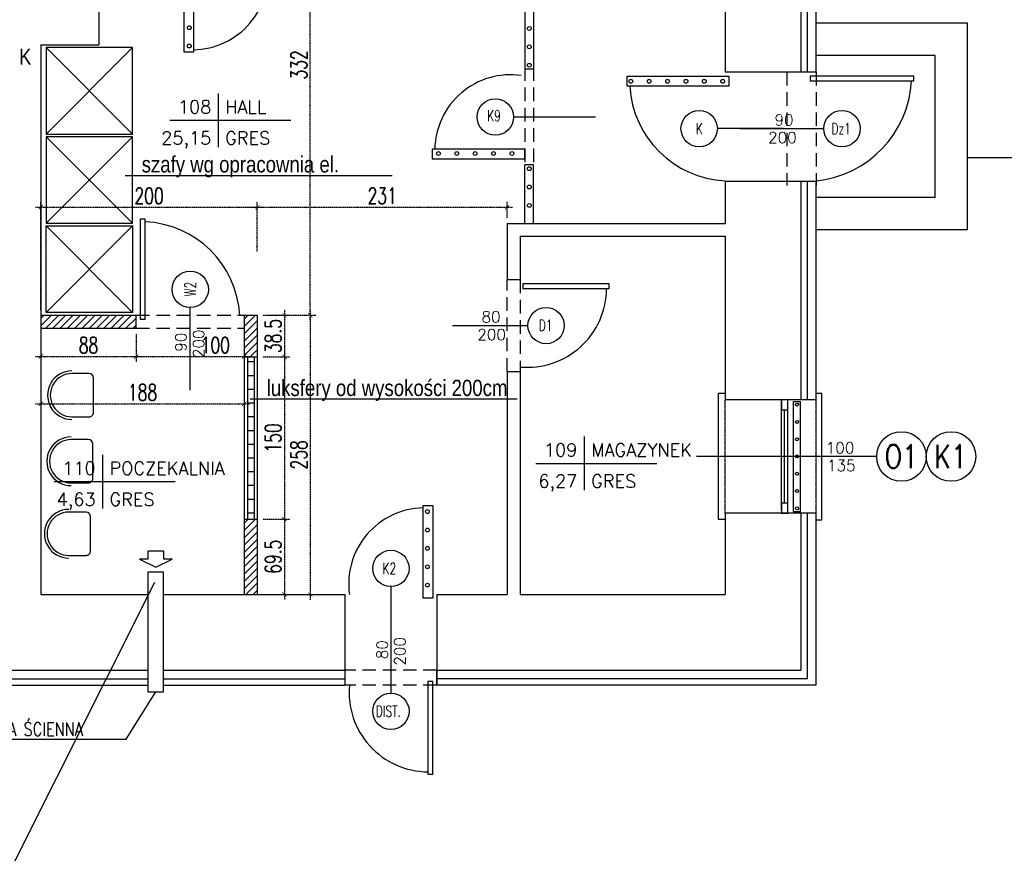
# Model space of a CAD drawing. Header units: millimetres. Extents: x 50026 to 146998, y 1038179 to 1573505.
# Tile 36 of 122: x 60335 to 61245, y 1038827 to 1039597. Entities that reach past the tile are written whole.
import ezdxf
from ezdxf.enums import TextEntityAlignment as Align

# ---------------------------------------------------------------- set-up
doc = ezdxf.new("R2010")
doc.units = ezdxf.units.MM
doc.header["$LTSCALE"] = 0.025
doc.linetypes.add('DASHED', pattern=[15, 10, -5])
doc.linetypes.add('HIDDEN', pattern=[0.375, 0.25, -0.125])
for name, color, linetype in [('2D-MEBLE', 3, 'Continuous'), ('2D-WYMIARY', 2, 'Continuous'), ('_w- koty', 7, 'Continuous'), ('INNE', 3, 'Continuous'), ('kanalizacja', 16, 'Continuous'), ('kraty', 5, 'Continuous'), ('NAPISY', 2, 'Continuous'), ('ocieplenie', 8, 'Continuous'), ('OKNA OPISY', 7, 'Continuous'), ('OKNO', 2, 'Continuous'), ('opis pomieszczen', 2, 'Continuous'), ('OTWORY', 3, 'Continuous'), ('parapet', 5, 'Continuous'), ('SCIANY', 5, 'Continuous'), ('szrafy', 8, 'Continuous'), ('wentylacja', 3, 'Continuous'), ('zA_DRZWI', 7, 'Continuous'), ('zA_DRZWI OPISY', 7, 'Continuous'), ('zA_okna opisy', 7, 'Continuous'), ('ściany', 5, 'Continuous')]:
    doc.layers.add(name, color=color, linetype=linetype)
doc.styles.add('ROMANS', font='romans.shx', dxfattribs={"width": 0.7})
doc.styles.get("Standard").update_dxf_attribs({"font": 'ARIALN.TTF'})
doc.styles.add('STYLE1', font='romans.shx', dxfattribs={"height": 10})
doc.linetypes.add('BATTING', pattern='A,0.00254,-2.54,[134,ltypeshp.shx,S=2.54,R=0,X=-2.54,Y=0],-5.08,[134,ltypeshp.shx,S=2.54,R=180,X=2.54,Y=0],-2.54', length=10.16254)
doc.dimstyles.new('SIL', dxfattribs={"dimtxt": 15, "dimasz": 4, "dimexe": 5, "dimexo": 5, "dimgap": 3, "dimtad": 1, "dimdec": 4, "dimrnd": 0.5, "dimdsep": 46, "dimtxsty": 'ROMANS', "dimblk1": 'ARCHTICK', "dimblk2": 'ARCHTICK', "dimsah": 1, "dimcen": 5, "dimdle": 5, "dimclrd": 1, "dimclre": 1, "dimclrt": 2, "dimadec": 1, "dimazin": 0, "dimtfac": 0.013333, "dimtdec": 4, "dimtix": 1, "dimtmove": 0, "dimatfit": 3, "dimldrblk": 'ARCHTICK', "dimfxl": 0, "dimtolj": 1, "dimtzin": 0, "dimarcsym": 0})

# ---------------------------------------------------------------- blocks, each defined once
blk = doc.blocks.new('tabela-pow')
at = {"layer": '2D-WYMIARY', "ltscale": 10}
for p, q in [((0, 24.8), (0, -24.8)), ((-44.8, 0), (67.2, 0))]:
    blk.add_line(p, q, dxfattribs=at)
at = {"layer": '2D-WYMIARY', "ltscale": 10, "style": 'STYLE1', "width": 0.7}
for tag, p in [('NR', (-6.4, 6.4)), ('POW', (-6.4, -22.4))]:
    blk.add_attdef(tag, text='', height=16, rotation=360, dxfattribs=at).set_placement(p, align=Align.RIGHT)
for tag, p in [('NAZWA', (6.4, 6.4)), ('POSADZKA', (6.4, -22.4))]:
    blk.add_attdef(tag, p, '', height=16, rotation=360, dxfattribs=at)
blk = doc.blocks.new('_ArchTick')
at = {"color": 0, "linetype": 'ByBlock', "const_width": 0.15}
blk.add_lwpolyline([(-0.5, -0.5), (0.5, 0.5)], dxfattribs=at)
blk = doc.blocks.new('*D51')
at = {"layer": 'Defpoints', "color": 0, "linetype": 'DASHED'}
for p in [(60554.15, 1039324.03), (60554.15, 1039285.63), (60579.33, 1039285.63)]:
    blk.add_point(p, dxfattribs=at)
at = {"layer": 'NAPISY', "color": 1, "linetype": 'DASHED', "lineweight": -2}
for p, q in [((60559.15, 1039324.03), (60584.33, 1039324.03)), ((60579.33, 1039329.03), (60579.33, 1039280.63)), ((60559.15, 1039285.63), (60584.33, 1039285.63))]:
    blk.add_line(p, q, dxfattribs=at)
at = {"layer": 'NAPISY', "color": 1, "linetype": 'DASHED', "lineweight": -2, "xscale": 4, "yscale": 4, "zscale": 4}
for p, rotation in [((60579.33, 1039324.03), 90), ((60579.33, 1039285.63), 270)]:
    blk.add_blockref('_ArchTick', p, dxfattribs=dict(at, rotation=rotation))
at = {"layer": 'NAPISY', "color": 2, "linetype": 'DASHED', "insert": (60568.83, 1039304.83), "char_height": 15, "attachment_point": 5, "rotation": 90, "style": 'ROMANS'}
blk.add_mtext('\\A1;38.5', dxfattribs=at)
blk = doc.blocks.new('*D52')
at = {"layer": 'Defpoints', "color": 0, "linetype": 'DASHED'}
for p in [(60554.15, 1039285.63), (60554.15, 1039135.63), (60579.33, 1039135.63)]:
    blk.add_point(p, dxfattribs=at)
at = {"layer": 'NAPISY', "color": 1, "linetype": 'DASHED', "lineweight": -2}
for p, q in [((60579.33, 1039290.63), (60579.33, 1039130.63)), ((60559.15, 1039285.63), (60584.33, 1039285.63)), ((60559.15, 1039135.63), (60584.33, 1039135.63))]:
    blk.add_line(p, q, dxfattribs=at)
at = {"layer": 'NAPISY', "color": 1, "linetype": 'DASHED', "lineweight": -2, "xscale": 4, "yscale": 4, "zscale": 4}
for p, rotation in [((60579.33, 1039285.63), 90), ((60579.33, 1039135.63), 270)]:
    blk.add_blockref('_ArchTick', p, dxfattribs=dict(at, rotation=rotation))
at = {"layer": 'NAPISY', "color": 2, "linetype": 'DASHED', "insert": (60568.83, 1039210.63), "char_height": 15, "attachment_point": 5, "rotation": 90, "style": 'ROMANS'}
blk.add_mtext('\\A1;150', dxfattribs=at)
blk = doc.blocks.new('*D53')
at = {"layer": 'Defpoints', "color": 0, "linetype": 'DASHED'}
for p in [(60554.15, 1039135.63), (60563.06, 1039066.03), (60579.33, 1039066.03)]:
    blk.add_point(p, dxfattribs=at)
at = {"layer": 'NAPISY', "color": 1, "linetype": 'DASHED', "lineweight": -2}
for p, q in [((60559.15, 1039135.63), (60584.33, 1039135.63)), ((60579.33, 1039140.63), (60579.33, 1039061.03)), ((60568.06, 1039066.03), (60584.33, 1039066.03))]:
    blk.add_line(p, q, dxfattribs=at)
at = {"layer": 'NAPISY', "color": 1, "linetype": 'DASHED', "lineweight": -2, "xscale": 4, "yscale": 4, "zscale": 4}
for p, rotation in [((60579.33, 1039135.63), 90), ((60579.33, 1039066.03), 270)]:
    blk.add_blockref('_ArchTick', p, dxfattribs=dict(at, rotation=rotation))
at = {"layer": 'NAPISY', "color": 2, "linetype": 'DASHED', "insert": (60568.83, 1039100.83), "char_height": 15, "attachment_point": 5, "rotation": 90, "style": 'ROMANS'}
blk.add_mtext('\\A1;69.5', dxfattribs=at)
blk = doc.blocks.new('*D54')
at = {"layer": 'Defpoints', "color": 0, "linetype": 'DASHED'}
for p in [(60559.15, 1039324.03), (60554.15, 1039066.03), (60603.18, 1039066.03)]:
    blk.add_point(p, dxfattribs=at)
at = {"layer": 'NAPISY', "color": 1, "linetype": 'DASHED', "lineweight": -2}
for p, q in [((60564.15, 1039324.03), (60608.18, 1039324.03)), ((60603.18, 1039329.03), (60603.18, 1039061.03)), ((60559.15, 1039066.03), (60608.18, 1039066.03))]:
    blk.add_line(p, q, dxfattribs=at)
at = {"layer": 'NAPISY', "color": 1, "linetype": 'DASHED', "lineweight": -2, "xscale": 4, "yscale": 4, "zscale": 4}
for p, rotation in [((60603.18, 1039324.03), 90), ((60603.18, 1039066.03), 270)]:
    blk.add_blockref('_ArchTick', p, dxfattribs=dict(at, rotation=rotation))
at = {"layer": 'NAPISY', "color": 2, "linetype": 'DASHED', "insert": (60592.68, 1039195.03), "char_height": 15, "attachment_point": 5, "rotation": 90, "style": 'ROMANS'}
blk.add_mtext('\\A1;258', dxfattribs=at)
blk = doc.blocks.new('*D55')
at = {"layer": 'Defpoints', "color": 0, "linetype": 'DASHED'}
for p in [(60354.15, 1039312.03), (60442.15, 1039312.03), (60442.15, 1039285.96)]:
    blk.add_point(p, dxfattribs=at)
at = {"layer": 'NAPISY', "color": 1, "linetype": 'DASHED', "lineweight": -2}
for p, q in [((60354.15, 1039307.03), (60354.15, 1039280.96)), ((60442.15, 1039307.03), (60442.15, 1039280.96)), ((60349.15, 1039285.96), (60447.15, 1039285.96))]:
    blk.add_line(p, q, dxfattribs=at)
at = {"layer": 'NAPISY', "color": 1, "linetype": 'DASHED', "lineweight": -2, "xscale": 4, "yscale": 4, "zscale": 4, "rotation": 180}
blk.add_blockref('_ArchTick', (60354.15, 1039285.96), dxfattribs=at)
at = {"layer": 'NAPISY', "color": 1, "linetype": 'DASHED', "lineweight": -2, "xscale": 4, "yscale": 4, "zscale": 4}
blk.add_blockref('_ArchTick', (60442.15, 1039285.96), dxfattribs=at)
at = {"layer": 'NAPISY', "color": 2, "linetype": 'DASHED', "insert": (60398.15, 1039296.46), "char_height": 15, "attachment_point": 5, "style": 'ROMANS'}
blk.add_mtext('\\A1;88', dxfattribs=at)
blk = doc.blocks.new('*D56')
at = {"layer": 'Defpoints', "color": 0, "linetype": 'DASHED'}
for p in [(60442.15, 1039312.03), (60542.15, 1039312.03), (60542.15, 1039285.96)]:
    blk.add_point(p, dxfattribs=at)
at = {"layer": 'NAPISY', "color": 1, "linetype": 'DASHED', "lineweight": -2}
for p, q in [((60442.15, 1039307.03), (60442.15, 1039280.96)), ((60542.15, 1039307.03), (60542.15, 1039280.96)), ((60437.15, 1039285.96), (60547.15, 1039285.96))]:
    blk.add_line(p, q, dxfattribs=at)
at = {"layer": 'NAPISY', "color": 1, "linetype": 'DASHED', "lineweight": -2, "xscale": 4, "yscale": 4, "zscale": 4, "rotation": 180}
blk.add_blockref('_ArchTick', (60442.15, 1039285.96), dxfattribs=at)
at = {"layer": 'NAPISY', "color": 1, "linetype": 'DASHED', "lineweight": -2, "xscale": 4, "yscale": 4, "zscale": 4}
blk.add_blockref('_ArchTick', (60542.15, 1039285.96), dxfattribs=at)
at = {"layer": 'NAPISY', "color": 2, "linetype": 'DASHED', "insert": (60515.36, 1039296.46), "char_height": 15, "attachment_point": 5, "style": 'ROMANS'}
blk.add_mtext('\\A1;100', dxfattribs=at)
blk = doc.blocks.new('*D38')
at = {"layer": 'Defpoints', "color": 0, "linetype": 'DASHED'}
for p in [(60354.15, 1039268.76), (60542.15, 1039257.32), (60542.15, 1039242.26)]:
    blk.add_point(p, dxfattribs=at)
at = {"layer": 'NAPISY', "color": 1, "linetype": 'DASHED', "lineweight": -2}
for p, q in [((60354.15, 1039263.76), (60354.15, 1039237.26)), ((60542.15, 1039252.32), (60542.15, 1039237.26)), ((60349.15, 1039242.26), (60547.15, 1039242.26))]:
    blk.add_line(p, q, dxfattribs=at)
at = {"layer": 'NAPISY', "color": 1, "linetype": 'DASHED', "lineweight": -2, "xscale": 4, "yscale": 4, "zscale": 4, "rotation": 180}
blk.add_blockref('_ArchTick', (60354.15, 1039242.26), dxfattribs=at)
at = {"layer": 'NAPISY', "color": 1, "linetype": 'DASHED', "lineweight": -2, "xscale": 4, "yscale": 4, "zscale": 4}
blk.add_blockref('_ArchTick', (60542.15, 1039242.26), dxfattribs=at)
at = {"layer": 'NAPISY', "color": 2, "linetype": 'DASHED', "insert": (60448.15, 1039252.76), "char_height": 15, "attachment_point": 5, "style": 'ROMANS'}
blk.add_mtext('\\A1;188', dxfattribs=at)
blk = doc.blocks.new('*D40')
at = {"layer": 'Defpoints', "color": 0, "linetype": 'DASHED'}
for p in [(60554.15, 1039423.94), (60554.15, 1039378.03), (60354.15, 1039324.03)]:
    blk.add_point(p, dxfattribs=at)
at = {"layer": 'NAPISY', "color": 1, "linetype": 'DASHED', "lineweight": -2}
for p, q in [((60349.15, 1039423.94), (60559.15, 1039423.94)), ((60354.15, 1039329.03), (60354.15, 1039428.94)), ((60554.15, 1039383.03), (60554.15, 1039428.94))]:
    blk.add_line(p, q, dxfattribs=at)
at = {"layer": 'NAPISY', "color": 1, "linetype": 'DASHED', "lineweight": -2, "xscale": 4, "yscale": 4, "zscale": 4, "rotation": 180}
blk.add_blockref('_ArchTick', (60354.15, 1039423.94), dxfattribs=at)
at = {"layer": 'NAPISY', "color": 1, "linetype": 'DASHED', "lineweight": -2, "xscale": 4, "yscale": 4, "zscale": 4}
blk.add_blockref('_ArchTick', (60554.15, 1039423.94), dxfattribs=at)
at = {"layer": 'NAPISY', "color": 2, "linetype": 'DASHED', "insert": (60454.15, 1039434.44), "char_height": 15, "attachment_point": 5, "style": 'ROMANS'}
blk.add_mtext('\\A1;200', dxfattribs=at)
blk = doc.blocks.new('*D39')
at = {"layer": 'Defpoints', "color": 0, "linetype": 'DASHED'}
for p in [(60785.15, 1039423.94), (60785.15, 1039409.03), (60554.15, 1039378.03)]:
    blk.add_point(p, dxfattribs=at)
at = {"layer": 'NAPISY', "color": 1, "linetype": 'DASHED', "lineweight": -2}
for p, q in [((60549.15, 1039423.94), (60790.15, 1039423.94)), ((60554.15, 1039383.03), (60554.15, 1039428.94)), ((60785.15, 1039414.03), (60785.15, 1039428.94))]:
    blk.add_line(p, q, dxfattribs=at)
at = {"layer": 'NAPISY', "color": 1, "linetype": 'DASHED', "lineweight": -2, "xscale": 4, "yscale": 4, "zscale": 4, "rotation": 180}
blk.add_blockref('_ArchTick', (60554.15, 1039423.94), dxfattribs=at)
at = {"layer": 'NAPISY', "color": 1, "linetype": 'DASHED', "lineweight": -2, "xscale": 4, "yscale": 4, "zscale": 4}
blk.add_blockref('_ArchTick', (60785.15, 1039423.94), dxfattribs=at)
at = {"layer": 'NAPISY', "color": 2, "linetype": 'DASHED', "insert": (60669.65, 1039434.44), "char_height": 15, "attachment_point": 5, "style": 'ROMANS'}
blk.add_mtext('\\A1;231', dxfattribs=at)
blk = doc.blocks.new('*D41')
at = {"layer": 'Defpoints', "color": 0, "linetype": 'DASHED'}
for p in [(60572.62, 1039656.03), (60603.18, 1039656.03), (60559.15, 1039324.03)]:
    blk.add_point(p, dxfattribs=at)
at = {"layer": 'NAPISY', "color": 1, "linetype": 'DASHED', "lineweight": -2}
for p, q in [((60603.18, 1039319.03), (60603.18, 1039661.03)), ((60577.62, 1039656.03), (60608.18, 1039656.03)), ((60564.15, 1039324.03), (60608.18, 1039324.03))]:
    blk.add_line(p, q, dxfattribs=at)
at = {"layer": 'NAPISY', "color": 1, "linetype": 'DASHED', "lineweight": -2, "xscale": 4, "yscale": 4, "zscale": 4}
for p, rotation in [((60603.18, 1039656.03), 90), ((60603.18, 1039324.03), 270)]:
    blk.add_blockref('_ArchTick', p, dxfattribs=dict(at, rotation=rotation))
at = {"layer": 'NAPISY', "color": 2, "linetype": 'DASHED', "insert": (60592.68, 1039555.4), "char_height": 15, "attachment_point": 5, "rotation": 90, "style": 'ROMANS'}
blk.add_mtext('\\A1;332', dxfattribs=at)

msp = doc.modelspace()

# ---------------------------------------------------------------- hatches: boundary and pattern name
at = {"layer": 'szrafy'}
h = msp.add_hatch(dxfattribs=at)
h.set_pattern_fill('LINE', color=24, scale=1.5, angle=45, style=0)
h.paths.add_polyline_path([(60554.154, 1039135.63203), (60542.154, 1039135.63203), (60542.154, 1039066.02916), (60554.154, 1039066.02916)])
h.paths.add_polyline_path([(60554.154, 1039324.02916), (60542.154, 1039324.02916), (60542.154, 1039285.63203), (60554.154, 1039285.63203)])
h.paths.add_polyline_path([(60442.154, 1039324.02916), (60354.154, 1039324.02916), (60354.154, 1039312.02916), (60442.154, 1039312.02916)])
h = msp.add_hatch(dxfattribs=at)
h.set_pattern_fill('LINE', color=152, scale=4, style=0)
h.set_pattern_definition([(0, (2382.067, 520295.683), (0, 12.7), [])])
h.paths.add_polyline_path([(60551.154, 1039283.04372), (60545.154, 1039283.04372), (60545.154, 1039133.04372), (60551.154, 1039133.04372)])

# ---------------------------------------------------------------- linework, layer by layer
at = {"color": 1}
for p, q in [((60358.89982, 1039491.50752), (60438.89982, 1039571.50752)), ((60358.89982, 1039571.50752), (60438.89982, 1039491.50752)), ((60358.89982, 1039409.05352), (60438.89982, 1039489.05352)), ((60358.89982, 1039489.05352), (60438.89982, 1039409.05352)), ((60358.89982, 1039406.59952), (60438.89982, 1039326.59952)), ((60358.89982, 1039326.59952), (60438.89982, 1039406.59952))]:
    msp.add_line(p, q, dxfattribs=at)
at = {"color": 2, "ltscale": 50}
for points in [[(60358.89982, 1039491.50752), (60438.89982, 1039491.50752), (60438.89982, 1039571.50752), (60358.89982, 1039571.50752)], [(60358.89982, 1039409.05352), (60438.89982, 1039409.05352), (60438.89982, 1039489.05352), (60358.89982, 1039489.05352)], [(60358.89982, 1039406.59952), (60438.89982, 1039406.59952), (60438.89982, 1039326.59952), (60358.89982, 1039326.59952)]]:
    msp.add_lwpolyline(points, close=True, dxfattribs=at)
at = {"layer": '2D-MEBLE', "color": 94}
for p, q in [((60398.8301, 1039270.2237), (60382.8301, 1039270.21209)), ((60402.85622, 1039234.22661), (60402.833, 1039266.2266)), ((60382.85913, 1039230.2121), (60398.85912, 1039230.22371)), ((60398.10334, 1039209.09355), (60382.10334, 1039209.08194)), ((60402.12946, 1039173.09646), (60402.10624, 1039205.09645)), ((60382.13237, 1039169.08195), (60398.13237, 1039169.09356)), ((60395.89229, 1039142.10991), (60379.89229, 1039142.0983)), ((60399.91841, 1039106.11282), (60399.89519, 1039138.11281)), ((60379.92132, 1039102.09831), (60395.92131, 1039102.10992))]:
    msp.add_line(p, q, dxfattribs=at)
for centre, radius, start, end in [((60382.84461, 1039250.21209), 22.5, 90.04157536, 270.04157536), ((60382.84461, 1039250.21209), 20, 90.04157536, 270.04157536), ((60398.833, 1039266.2237), 4, 0.04157537, 90.04157536), ((60398.85622, 1039234.22371), 4, 270.04157536, 0.04157537), ((60382.11786, 1039189.08194), 22.5, 90.04157536, 270.04157536), ((60382.11786, 1039189.08194), 20, 90.04157536, 270.04157536), ((60398.10624, 1039205.09355), 4, 0.04157537, 90.04157536), ((60398.12946, 1039173.09356), 4, 270.04157536, 0.04157537), ((60379.90681, 1039122.0983), 22.5, 90.04157536, 270.04157536), ((60379.90681, 1039122.0983), 20, 90.04157536, 270.04157536), ((60395.89519, 1039138.10991), 4, 0.04157537, 90.04157536), ((60395.91841, 1039106.10992), 4, 270.04157536, 0.04157537)]:
    msp.add_arc(centre, radius, start, end, dxfattribs=at)
at = {"layer": '_w- koty', "color": 1, "linetype": 'ByBlock'}
for p, q in [((60322.21693, 1038803.91335), (60459.47395, 1039077.39316)), ((60432.89431, 1038932.41473), (60460.3864, 1038976.09682)), ((60247.29516, 1038932.41473), (60432.89431, 1038932.41473))]:
    msp.add_line(p, q, dxfattribs=at)
at = {"layer": 'INNE', "color": 94, "linetype": 'Continuous'}
msp.add_polyline3d([(60452.8864, 1039106.16729, 0), (60452.8864, 1039098.66729, 0), (60445.3864, 1039098.66729, 0), (60460.3864, 1039091.16729, 0), (60475.3864, 1039098.66729, 0), (60467.8864, 1039098.66729, 0), (60467.8864, 1039106.16729, 0), (60452.8864, 1039106.16729, 0)], dxfattribs=at)
at = {"layer": 'kraty', "color": 2}
for p, q in [((60801.62472, 1039668.52916), (60801.62472, 1039551.49261)), ((60809.62472, 1039668.52916), (60809.62472, 1039551.49261)), ((60809.62472, 1039551.49261), (60801.62472, 1039551.49261)), ((60801.62472, 1039409.52916), (60801.62472, 1039463.21335)), ((60809.62472, 1039463.21335), (60801.62472, 1039463.21335)), ((60809.62472, 1039409.52916), (60809.62472, 1039463.21335))]:
    msp.add_line(p, q, dxfattribs=at)
at = {"layer": 'kraty', "color": 1, "linetype": 'HIDDEN', "ltscale": 2000}
for p, q in [((60801.62472, 1039553.21335), (60801.62472, 1039463.21335)), ((60809.62472, 1039553.21335), (60809.62472, 1039463.21335))]:
    msp.add_line(p, q, dxfattribs=at)
at = {"layer": 'kraty', "color": 7}
for p, q in [((61049.86447, 1039142.71303), (61049.86447, 1039244.34529)), ((61049.86447, 1039244.34529), (61056.26447, 1039244.34529)), ((61056.26447, 1039142.71303), (61056.26447, 1039244.34529)), ((61049.86447, 1039142.71303), (61056.26447, 1039142.71303))]:
    msp.add_line(p, q, dxfattribs=at)
for centre, radius in [((60491.34702, 1039589.84798), 1.73947), ((60805.62472, 1039589.10557), 1.73947), ((60491.34702, 1039572.87362), 1.73947), ((60805.62472, 1039572.13122), 1.73947), ((60805.62472, 1039555.15687), 1.73947), ((60899.47771, 1039540.30686), 1.73947), ((60916.45206, 1039540.30686), 1.73947), ((60933.42642, 1039540.30686), 1.73947), ((60950.40077, 1039540.30686), 1.73947), ((60967.37512, 1039540.30686), 1.73947), ((60984.34948, 1039540.30686), 1.73947), ((60721.6574, 1039473.57528), 1.73947), ((60738.63176, 1039473.57528), 1.73947), ((60755.60611, 1039473.57528), 1.73947), ((60772.58047, 1039473.57528), 1.73947), ((60789.55482, 1039473.57528), 1.73947), ((60805.62472, 1039459.54909), 1.73947), ((60805.62472, 1039442.57473), 1.73947), ((60805.62472, 1039425.60038), 1.73947), ((61053.06447, 1039241.49149), 1.39158), ((61053.06447, 1039225.50404), 1.39158), ((61053.06447, 1039209.5166), 1.39158), ((61053.06447, 1039193.52916), 1.39158), ((61053.06447, 1039177.54172), 1.39158), ((61053.06447, 1039161.55427), 1.39158), ((60711.4317, 1039142.54461), 1.73947), ((61053.06447, 1039145.56683), 1.39158), ((60711.4317, 1039125.57025), 1.73947), ((60711.4317, 1039108.5959), 1.73947), ((60711.4317, 1039091.62155), 1.73947), ((60711.4317, 1039074.64719), 1.73947)]:
    msp.add_circle(centre, radius, dxfattribs=at)
at = {"layer": 'NAPISY', "linetype": 'Continuous', "ltscale": 0.2}
msp.add_line((61210.62472, 1039469.9455), (62086.63783, 1039466.95196), dxfattribs=at)
at = {"layer": 'NAPISY', "color": 1}
for p, q in [((60432.0952, 1039453.313), (60678.96556, 1039453.313)), ((60547.63675, 1039246.67257), (60794.50711, 1039246.67257))]:
    msp.add_line(p, q, dxfattribs=at)
at = {"layer": 'ocieplenie', "linetype": 'BATTING', "ltscale": 20}
for p, q in [((61062.62472, 1039549.02916), (61062.62472, 1039756.02916)), ((61062.62472, 1039246.02916), (61062.62472, 1039448.02916)), ((61062.62472, 1038988.02916), (61062.62472, 1039141.02916)), ((60247.62472, 1038988.02916), (60453.3864, 1038988.02916)), ((60467.3864, 1038988.02916), (60635.154, 1038988.02916)), ((61062.62472, 1038988.02916), (60720.154, 1038988.02916))]:
    msp.add_line(p, q, dxfattribs=at)
at = {"layer": 'OKNA OPISY'}
msp.add_line((61126.69282, 1039193.52916), (60960.09198, 1039193.52916), dxfattribs=at)
at = {"layer": 'OKNO', "color": 1}
for p, q in [((61038.62472, 1039143.99905), (61038.62472, 1039246.02916)), ((61044.62472, 1039143.99905), (61044.62472, 1039246.02916)), ((61041.62472, 1039150.5093), (61041.62472, 1039236.54902))]:
    msp.add_line(p, q, dxfattribs=at)
at = {"layer": 'OKNO', "color": 2}
for points in [[(61044.62472, 1039246.02916), (61038.62472, 1039246.02916), (61038.62472, 1039236.54902), (61044.62472, 1039236.54902)], [(61044.62472, 1039150.5093), (61038.62472, 1039150.5093), (61038.62472, 1039141.02916), (61044.62472, 1039141.02916)]]:
    msp.add_lwpolyline(points, close=True, dxfattribs=at)
at = {"layer": 'OTWORY', "color": 7, "linetype": 'HIDDEN'}
for p, q in [((60986.62472, 1039141.02916), (60986.62472, 1039246.02916)), ((61070.62472, 1039141.02916), (61070.62472, 1039246.02916))]:
    msp.add_line(p, q, dxfattribs=at)
at = {"layer": 'parapet', "color": 2}
for p, q in [((60986.62472, 1039251.82275), (60980.4232, 1039251.82275)), ((60980.4232, 1039135.23557), (60980.4232, 1039251.82275)), ((61070.62472, 1039252.02916), (61076.11698, 1039252.02916)), ((61076.11698, 1039135.02916), (61076.11698, 1039252.02916)), ((60986.62472, 1039135.23557), (60980.4232, 1039135.23557)), ((61070.62472, 1039135.02916), (61076.11698, 1039135.02916))]:
    msp.add_line(p, q, dxfattribs=at)
at = {"layer": 'SCIANY', "color": 1, "linetype": 'HIDDEN', "ltscale": 2000}
for p, q in [((61043.62472, 1039549.02916), (61043.62472, 1039444.02916)), ((61070.62472, 1039549.02916), (61070.62472, 1039444.02916)), ((60785.154, 1039272.02916), (60785.154, 1039357.02916)), ((60797.154, 1039357.02916), (60797.154, 1039272.02916)), ((60442.154, 1039324.02916), (60542.154, 1039324.02916)), ((60442.154, 1039312.02916), (60542.154, 1039312.02916)), ((60720.154, 1038996.02916), (60635.154, 1038996.02916)), ((60720.154, 1038982.02916), (60635.154, 1038982.02916))]:
    msp.add_line(p, q, dxfattribs=at)
at = {"layer": 'SCIANY'}
for p, q in [((60542.154, 1039285.63203), (60554.154, 1039285.63203)), ((60542.154, 1039135.63203), (60554.154, 1039135.63203))]:
    msp.add_line(p, q, dxfattribs=at)
at = {"layer": 'wentylacja', "color": 94}
for p, q in [((60453.3864, 1038976.09682), (60453.3864, 1039086.79565)), ((60453.3864, 1039086.79565), (60467.3864, 1039086.79565)), ((60467.3864, 1038976.09682), (60467.3864, 1039086.79565)), ((60453.3864, 1038976.09682), (60467.3864, 1038976.09682))]:
    msp.add_line(p, q, dxfattribs=at)
at = {"layer": 'zA_DRZWI', "color": 2, "linetype": 'Continuous'}
for points in [[(60486.46292, 1039652.84094), (60495.28059, 1039652.84094), (60495.28059, 1039567.14652), (60486.46292, 1039567.14652)], [(60990.07658, 1039545.19096), (60990.07658, 1039535.69267), (60896.09692, 1039535.69267), (60896.09692, 1039545.19096)], [(61065.17285, 1039545.19096), (61065.17285, 1039540.7477), (61161.15252, 1039540.7477), (61161.15252, 1039545.19096)], [(60801.62472, 1039468.69118), (60801.62472, 1039477.50885), (60715.9303, 1039477.50885), (60715.9303, 1039468.69118)], [(60445.9922, 1039320.57729), (60450.43546, 1039320.57729), (60450.43546, 1039412.79758), (60445.9922, 1039412.79758)], [(60799.70214, 1039353.19096), (60799.70214, 1039348.7477), (60879.39656, 1039348.7477), (60879.39656, 1039353.19096)], [(60716.3158, 1039062.57729), (60707.49813, 1039062.57729), (60707.49813, 1039148.27171), (60716.3158, 1039148.27171)], [(60716.3158, 1038985.48102), (60711.87254, 1038985.48102), (60711.87254, 1038899.7866), (60716.3158, 1038899.7866)]]:
    msp.add_lwpolyline(points, close=True, dxfattribs=at)
at = {"layer": 'zA_DRZWI', "color": 1, "linetype": 'Continuous', "ltscale": 15}
for centre, radius, start, end in [((60494.03984, 1039639.51539), 70.07204, 271.01457626, 8.10036674), ((60788.29917, 1039476.2681), 70.07204, 81.89963326, 178.98542374), ((60991.5225, 1039541.4053), 93.29284, 183.51060713, 266.99064397), ((61060.88274, 1039545.85098), 98.09481, 275.69954838, 357.0179001), ((60446.36653, 1039318.8587), 91.72136, 3.23155516, 87.45741552), ((60803.771, 1039349.26147), 73.31954, 264.82208271, 359.59851272), ((60708.73888, 1039075.90284), 70.07204, 91.01457626, 188.10036674), ((60712.38631, 1038975.41216), 73.31954, 174.82208271, 269.59851272)]:
    msp.add_arc(centre, radius, start, end, dxfattribs=at)
at = {"layer": 'zA_DRZWI OPISY', "color": 7, "linetype": 'Continuous'}
for p, q in [((60790.98297, 1039507.35298), (60866.73182, 1039507.35298)), ((61040.18368, 1039496.52916), (60979.43483, 1039496.52916)), ((61000.06575, 1039496.52916), (61077.8146, 1039496.52916)), ((60492.154, 1039254.97019), (60492.154, 1039331.21904)), ((60734.59504, 1039314.52916), (60804.34389, 1039314.52916)), ((60677.654, 1039073.21904), (60677.654, 1039012.47019)), ((60677.654, 1039037.58812), (60677.654, 1038974.83927))]:
    msp.add_line(p, q, dxfattribs=at)
at = {"layer": 'zA_DRZWI OPISY', "color": 7}
for centre in [(60774.17609, 1039507.35298), (60962.62796, 1039496.52916), (61094.62148, 1039496.52916), (60492.154, 1039348.02592), (60821.15076, 1039314.52916), (60677.654, 1039090.02592), (60677.654, 1038958.0324)]:
    msp.add_circle(centre, 16.80688, dxfattribs=at)
at = {"layer": 'zA_okna opisy', "color": 7, "linetype": 'Continuous'}
for centre in [(61149.60467, 1039193.52916), (61195.42837, 1039193.52916)]:
    msp.add_circle(centre, 22.91185, dxfattribs=at)
at = {"layer": 'ściany'}
for p, q in [((61056.62472, 1039756.02916), (61056.62472, 1039549.02916)), ((61070.62472, 1039549.02916), (61070.62472, 1039756.02916)), ((60986.62472, 1039668.02916), (60986.62472, 1039549.02916)), ((60407.62472, 1039656.02916), (60407.62472, 1039574.02916)), ((60354.154, 1039574.02916), (60407.62472, 1039574.02916)), ((60354.154, 1039574.02916), (60354.154, 1039066.02916)), ((60986.62472, 1039549.02916), (61070.62472, 1039549.02916)), ((60986.62472, 1039448.02916), (61070.62472, 1039448.02916)), ((60986.62472, 1039448.02916), (60986.62472, 1039409.02916)), ((61056.62472, 1039448.02916), (61056.62472, 1039246.02916)), ((61070.62472, 1039246.02916), (61070.62472, 1039448.02916)), ((60785.154, 1039409.02916), (60986.62472, 1039409.02916)), ((60785.154, 1039409.02916), (60785.154, 1039357.02916)), ((60797.154, 1039397.02916), (60986.62472, 1039397.02916)), ((60797.154, 1039397.02916), (60797.154, 1039357.02916)), ((60986.62472, 1039397.02916), (60986.62472, 1039246.02916)), ((60785.154, 1039357.02916), (60797.154, 1039357.02916)), ((60354.154, 1039324.02916), (60442.154, 1039324.02916)), ((60354.154, 1039324.02916), (60407.62472, 1039324.02916)), ((60442.154, 1039312.02916), (60442.154, 1039324.02916)), ((60542.154, 1039324.02916), (60542.154, 1039285.63203)), ((60542.154, 1039324.02916), (60554.154, 1039324.02916)), ((60554.154, 1039324.02916), (60554.154, 1039285.63203)), ((60354.154, 1039312.02916), (60442.154, 1039312.02916)), ((60785.154, 1039272.02916), (60797.154, 1039272.02916)), ((60785.154, 1039272.02916), (60785.154, 1039066.02916)), ((60797.154, 1039272.02916), (60797.154, 1039066.02916)), ((61070.62472, 1039246.02916), (60986.62472, 1039246.02916)), ((60542.154, 1039135.63203), (60542.154, 1039066.02916)), ((60554.154, 1039135.63203), (60554.154, 1039066.02916)), ((60986.62472, 1039141.02916), (60986.62472, 1039066.02916)), ((61070.62472, 1039141.02916), (60986.62472, 1039141.02916)), ((61056.62472, 1039141.02916), (61056.62472, 1038996.02916)), ((61070.62472, 1038982.02916), (61070.62472, 1039141.02916)), ((60354.154, 1039066.02916), (60453.3864, 1039066.02916)), ((60467.3864, 1039066.02916), (60635.154, 1039066.02916)), ((60635.154, 1039066.02916), (60635.154, 1038982.02916)), ((60720.154, 1039066.02916), (60785.154, 1039066.02916)), ((60720.154, 1039066.02916), (60720.154, 1038982.02916)), ((60797.154, 1039066.02916), (60986.62472, 1039066.02916)), ((60247.62472, 1038996.02916), (60453.3864, 1038996.02916)), ((60467.3864, 1038996.02916), (60635.154, 1038996.02916)), ((60635.154, 1038996.02916), (60635.154, 1038982.02916)), ((60720.154, 1038996.02916), (61056.62472, 1038996.02916)), ((60720.154, 1038982.02916), (60720.154, 1038996.02916)), ((60247.62472, 1038982.02916), (60453.3864, 1038982.02916)), ((60467.3864, 1038982.02916), (60635.154, 1038982.02916)), ((61070.62472, 1038982.02916), (60720.154, 1038982.02916))]:
    msp.add_line(p, q, dxfattribs=at)
at = {"layer": 'ściany', "color": 3}
for p, q in [((61210.62472, 1039594.02916), (61070.62472, 1039594.02916)), ((61210.62472, 1039403.02916), (61210.62472, 1039594.02916)), ((61180.62472, 1039564.02916), (61070.62472, 1039564.02916)), ((61180.62472, 1039433.02916), (61180.62472, 1039564.02916)), ((61180.62472, 1039433.02916), (61070.62472, 1039433.02916)), ((61210.62472, 1039403.02916), (61070.62472, 1039403.02916))]:
    msp.add_line(p, q, dxfattribs=at)
at = {"layer": 'ściany', "color": 2}
for p, q in [((60542.154, 1039285.63203), (60542.154, 1039135.63203)), ((60554.154, 1039285.63203), (60554.154, 1039135.63203))]:
    msp.add_line(p, q, dxfattribs=at)
at = {"layer": 'ściany', "color": 152}
for p, q in [((60545.154, 1039285.63203), (60545.154, 1039135.63203)), ((60551.154, 1039285.63203), (60551.154, 1039135.63203))]:
    msp.add_line(p, q, dxfattribs=at)

# ---------------------------------------------------------------- block references
at = {"layer": 'opis pomieszczen', "color": 2, "linetype": 'Continuous'}
ref = msp.add_blockref('tabela-pow', (60518.07871, 1039504.28609), dxfattribs=at)
ref.add_attrib('NAZWA', 'HALL', (60524.47871, 1039510.68609), dxfattribs={"layer": '2D-WYMIARY', "ltscale": 10, "height": 12, "rotation": 360, "style": 'ROMANS'})
ref.add_attrib('POSADZKA', 'GRES', (60524.47871, 1039481.88609), dxfattribs={"layer": '2D-WYMIARY', "ltscale": 10, "height": 12, "rotation": 360, "style": 'ROMANS'})
ref.add_attrib('NR', '108', dxfattribs={"layer": '2D-WYMIARY', "ltscale": 10, "height": 12, "rotation": 360, "style": 'ROMANS'}).set_placement((60511.67871, 1039510.68609), align=Align.RIGHT)
ref.add_attrib('POW', '25,15', dxfattribs={"layer": '2D-WYMIARY', "ltscale": 10, "height": 12, "rotation": 360, "style": 'ROMANS'}).set_placement((60511.67871, 1039481.88609), align=Align.RIGHT)
ref = msp.add_blockref('tabela-pow', (60856.38727, 1039187.16135), dxfattribs=at)
ref.add_attrib('NAZWA', 'MAGAZYNEK', (60862.78727, 1039193.56135), dxfattribs={"layer": '2D-WYMIARY', "ltscale": 10, "height": 12, "rotation": 360, "style": 'ROMANS'})
ref.add_attrib('POSADZKA', 'GRES', (60862.78727, 1039164.76135), dxfattribs={"layer": '2D-WYMIARY', "ltscale": 10, "height": 12, "rotation": 360, "style": 'ROMANS'})
ref.add_attrib('NR', '109', dxfattribs={"layer": '2D-WYMIARY', "ltscale": 10, "height": 12, "rotation": 360, "style": 'ROMANS'}).set_placement((60849.98727, 1039193.56135), align=Align.RIGHT)
ref.add_attrib('POW', '6,27', dxfattribs={"layer": '2D-WYMIARY', "ltscale": 10, "height": 12, "rotation": 360, "style": 'ROMANS'}).set_placement((60849.98727, 1039164.76135), align=Align.RIGHT)
ref = msp.add_blockref('tabela-pow', (60411.1262, 1039170.32127), dxfattribs=at)
ref.add_attrib('NAZWA', 'POCZEKALNIA', (60417.5262, 1039176.72127), dxfattribs={"layer": '2D-WYMIARY', "ltscale": 10, "height": 12, "rotation": 360, "style": 'ROMANS'})
ref.add_attrib('POSADZKA', 'GRES', (60417.5262, 1039147.92127), dxfattribs={"layer": '2D-WYMIARY', "ltscale": 10, "height": 12, "rotation": 360, "style": 'ROMANS'})
ref.add_attrib('NR', '110', dxfattribs={"layer": '2D-WYMIARY', "ltscale": 10, "height": 12, "rotation": 360, "style": 'ROMANS'}).set_placement((60404.7262, 1039176.72127), align=Align.RIGHT)
ref.add_attrib('POW', '4,63', dxfattribs={"layer": '2D-WYMIARY', "ltscale": 10, "height": 12, "rotation": 360, "style": 'ROMANS'}).set_placement((60404.7262, 1039147.92127), align=Align.RIGHT)

# ---------------------------------------------------------------- texts
at = {"layer": 'kanalizacja', "insert": (60333.97315, 1039570.53812), "char_height": 15, "width": 75.9279985, "attachment_point": 1}
msp.add_mtext('K', dxfattribs=at)
at = {"layer": 'NAPISY', "char_height": 15, "width": 2796.8485867, "attachment_point": 1}
for s, insert in [('szafy wg opracownia el.', (60447.31637, 1039471.05076)), ('luksfery od wysoko{\\fArial Narrow|b0|i0|c238|p34;ści 200cm}', (60562.85792, 1039264.41033))]:
    msp.add_mtext(s, dxfattribs=dict(at, insert=insert))
at = {"layer": 'zA_DRZWI OPISY', "color": 7, "style": 'ROMANS'}
for s, height, width, p in [('K9', 10.258067, 0.7, (60766.69115, 1039503.39836)), ('K', 10.25807, 0.7, (60959.66015, 1039491.40412)), ('Dz1', 10.258067, 0.7, (61084.81496, 1039491.39613)), ('D1', 10.258067, 0.7, (60814.44051, 1039309.64783)), ('K2', 10.258067, 0.7, (60670.06677, 1039084.90089)), ('DIST.', 10.258067, 0.7, (60663.63683, 1038952.89936)), ('WYRZUTNIA ŚCIENNA', 12.3096806, 0.8, (60260.05873, 1038935.368))]:
    msp.add_text(s, height=height, dxfattribs=dict(at, width=width)).set_placement(p)
for s, p in [('90', (61032.25659, 1039499.42691)), ('200', (61026.33617, 1039483.10181)), ('80', (60761.47051, 1039317.42691)), ('200', (60757.62135, 1039301.10181))]:
    msp.add_text(s, height=10.258067, dxfattribs=at).set_placement(p)
at = {"layer": 'zA_DRZWI OPISY', "color": 7, "style": 'ROMANS', "width": 0.7}
msp.add_text('W2', height=10.258067, rotation=90, dxfattribs=at).set_placement((60497.27903, 1039341.38952))
at = {"layer": 'zA_DRZWI OPISY', "color": 7, "style": 'ROMANS'}
for s, p in [('200', (60505.02885, 1039284.51527)), ('90', (60488.70374, 1039290.43569)), ('80', (60674.75625, 1039006.17347)), ('200', (60691.08135, 1039000.25305))]:
    msp.add_text(s, height=10.258067, rotation=90, dxfattribs=at).set_placement(p)
at = {"layer": 'zA_okna opisy', "color": 7, "style": 'ROMANS'}
for s, p in [('100', (61079.67213, 1039196.36751)), ('135', (61080.78331, 1039180.0424))]:
    msp.add_text(s, height=10.258067, dxfattribs=at).set_placement(p)
at = {"layer": 'zA_okna opisy', "color": 2, "style": 'ROMANS', "width": 0.8}
for s, p in [('O1', (61134.02642, 1039182.86251)), ('K1', (61179.85013, 1039182.86251))]:
    msp.add_text(s, height=21.541941, dxfattribs=at).set_placement(p)

# ---------------------------------------------------------------- dimensions: what is measured, and where the dimension line sits
at = {"layer": 'NAPISY', "linetype": 'DASHED'}
dim = msp.add_linear_dim(base=(60603.1768, 1039656.02916), p1=(60559.154, 1039324.02916), p2=(60572.62472, 1039656.02916), angle=90, dimstyle='SIL', dxfattribs=at)
dim.commit()
dim.dimension.update_dxf_attribs({"geometry": '*D41', "text_midpoint": (60603.1768, 1039555.40438), "dimtype": 160})
for base, p1, p2, picture, middle in [((60554.154, 1039423.93623), (60354.154, 1039324.02916), (60554.154, 1039378.02916), '*D40', (60454.154, 1039434.43623)), ((60785.154, 1039423.93623), (60554.154, 1039378.02916), (60785.154, 1039409.02916), '*D39', (60669.654, 1039434.43623)), ((60442.154, 1039285.964), (60354.154, 1039312.02916), (60442.154, 1039312.02916), '*D55', (60398.154, 1039296.464)), ((60542.154, 1039242.26033), (60354.154, 1039268.7628), (60542.154, 1039257.31915), '*D38', (60448.154, 1039252.76033))]:
    dim = msp.add_linear_dim(base=base, p1=p1, p2=p2, dimstyle='SIL', dxfattribs=at)
    dim.commit()
    dim.dimension.update_dxf_attribs({"geometry": picture, "text_midpoint": middle})
for base, p1, p2, picture, middle in [((60579.3257, 1039285.63203), (60554.154, 1039324.02916), (60554.154, 1039285.63203), '*D51', (60568.8257, 1039304.83059)), ((60603.1768, 1039066.02916), (60559.154, 1039324.02916), (60554.154, 1039066.02916), '*D54', (60592.6768, 1039195.02916))]:
    dim = msp.add_linear_dim(base=base, p1=p1, p2=p2, angle=90, dimstyle='SIL', dxfattribs=at)
    dim.commit()
    dim.dimension.update_dxf_attribs({"geometry": picture, "text_midpoint": middle})
dim = msp.add_linear_dim(base=(60542.154, 1039285.964), p1=(60442.154, 1039312.02916), p2=(60542.154, 1039312.02916), dimstyle='SIL', override={"dimtmove": 1}, dxfattribs=at)
dim.commit()
dim.dimension.update_dxf_attribs({"geometry": '*D56', "text_midpoint": (60515.35891, 1039285.964), "dimtype": 160})
for base, p1, p2, picture, middle in [((60579.3257, 1039135.63203), (60554.154, 1039285.63203), (60554.154, 1039135.63203), '*D52', (60568.8257, 1039210.63203)), ((60579.3257, 1039066.02916), (60554.154, 1039135.63203), (60563.06016, 1039066.02916), '*D53', (60568.8257, 1039100.83059))]:
    dim = msp.add_linear_dim(base=base, p1=p1, p2=p2, angle=90, dimstyle='SIL', override={"dimtmove": 1}, dxfattribs=at)
    dim.commit()
    dim.dimension.update_dxf_attribs({"geometry": picture, "text_midpoint": middle})

doc.saveas('drawing.dxf')
